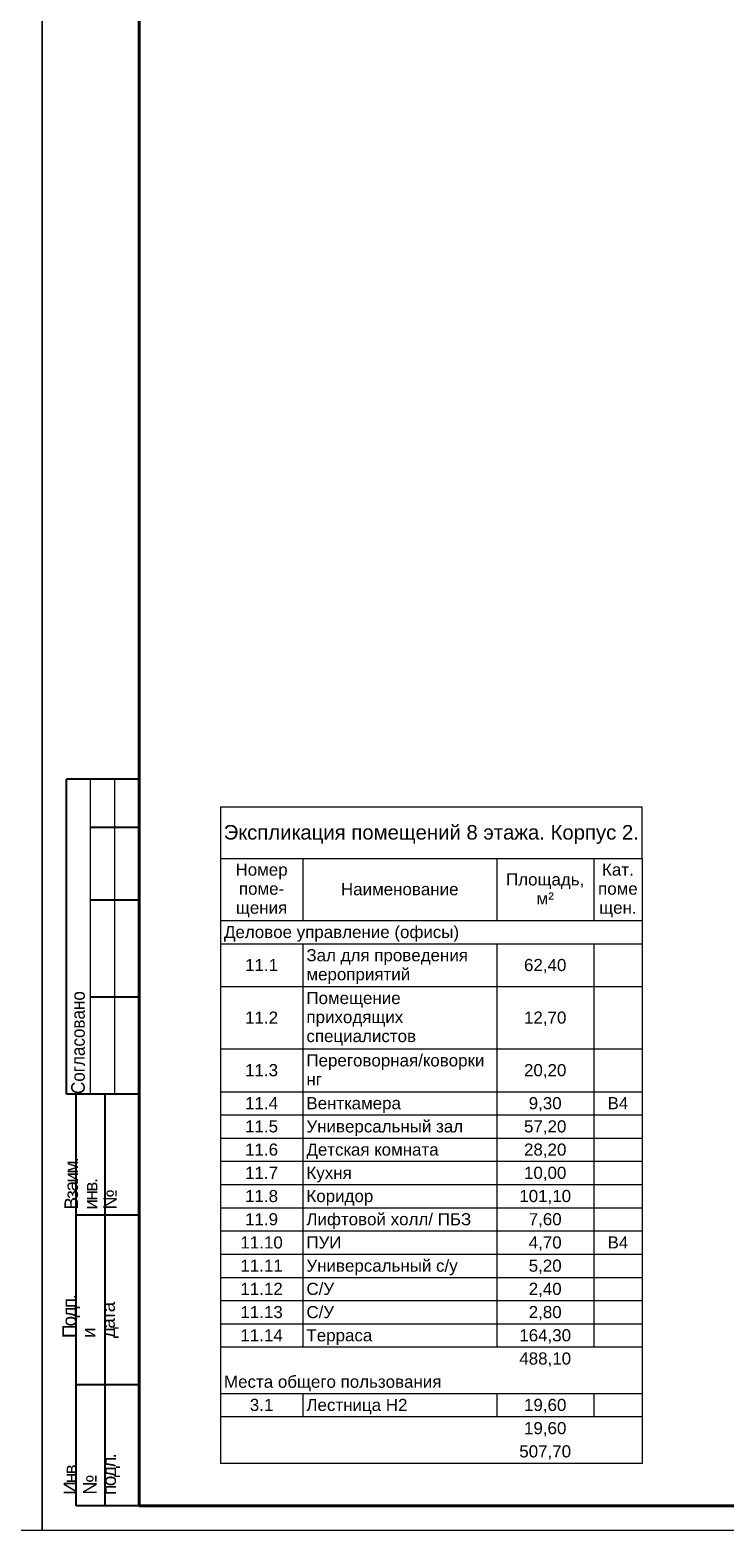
# Model space of a CAD drawing. Header units: millimetres. Extents: x 105028 to 874735, y -568483 to 191941.
# Tile 134 of 135: x 832485 to 846820, y 78334 to 109300. Entities that reach past the tile are written whole.
import ezdxf

# ---------------------------------------------------------------- set-up
doc = ezdxf.new("R2010")
doc.units = ezdxf.units.MM
for name, color, linetype, lineweight in [('A-010-M_LINE-T', 7, 'Continuous', 18), ('format-line3', 7, 'Continuous', 13), ('Z-000-P_SCHED', 7, 'Continuous', 20)]:
    doc.layers.add(name, color=color, linetype=linetype, lineweight=lineweight)
doc.layers.add('формат', color=250, linetype='Continuous')
doc.styles.add('Arial', font='arial.ttf', dxfattribs={"width": 0.9, "height": 699.9999999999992})
doc.styles.add('CP.Text', font='arial.ttf')

# ---------------------------------------------------------------- blocks, each defined once
blk = doc.blocks.new('*U56')
for p, q in [((-400, 155), (-415, 155)), ((-415, 89.99999999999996), (-415, 155)), ((-400, 145), (-410, 145)), ((-400, 130), (-410, 130)), ((-400, 110), (-410, 110)), ((-413, 89.99999999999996), (-415, 89.99999999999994)), ((-413, 4.999999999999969), (-413, 89.99999999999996)), ((-400, 89.99999999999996), (-413, 89.99999999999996)), ((-407, 4.999999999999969), (-407, 89.99999999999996)), ((-400, 64.99999999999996), (-413, 64.99999999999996)), ((-400, 29.99999999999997), (-413, 29.99999999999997)), ((-400, 4.999999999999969), (-413, 4.999999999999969))]:
    blk.add_line(p, q)
at = {"color": 0, "lineweight": 0}
blk.add_lwpolyline([(-420, -1.69149813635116e-14), (6.661338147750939e-14, 6.661338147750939e-14), (-1.377945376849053e-14, 594.0000000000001), (-420.0000000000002, 594.0000000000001)], close=True, dxfattribs=at)
at = {"lineweight": 40}
blk.add_lwpolyline([(-400, 4.999999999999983), (-4.999999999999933, 5.000000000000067), (-5.000000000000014, 589.0000000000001), (-400.0000000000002, 589.0000000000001)], close=True, dxfattribs=at)
at = {"layer": 'format-line3', "linetype": 'ByBlock'}
for p, q in [((-410, 89.99999999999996), (-410, 155)), ((-405, 89.99999999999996), (-405, 155))]:
    blk.add_line(p, q, dxfattribs=at)
at = {"char_height": 2.8, "width": 0.2, "attachment_point": 4, "rotation": 90, "line_spacing_factor": 0.8571428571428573, "style": 'Arial'}
for s, insert in [('{\\W0.45993; }Согласовано', (-412.5827570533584, 89.99999999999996)), ('{\\W0.62543;\\T0.75; \\W1;Взаим. инв. №}', (-410, 66.13970657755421)), ('{\\W0.5838;\\T0.8; \\W1;Подп. и дата}', (-410, 39.6259885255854)), ('{\\W0.5838;\\T0.8; \\W1;Инв. № подл.}', (-409.7725095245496, 7.248463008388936))]:
    blk.add_mtext(s, dxfattribs=dict(at, insert=insert))
at = {"style": 'Arial', "width": 0.9, "flags": 8}
blk.add_attdef('FORMAT', (-36.87188609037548, 1.257088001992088), '', height=2.8, dxfattribs=at)

msp = doc.modelspace()

# ---------------------------------------------------------------- linework, layer by layer
at = {"layer": 'A-010-M_LINE-T'}
for p, q in [((836411.3501264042, 93255.23929527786), (836411.3501264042, 92196.90596194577)), ((845111.3501264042, 93255.23929527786), (836411.3501264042, 93255.23929527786)), ((845111.3501264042, 92196.90596194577), (845111.3501264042, 93255.23929527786)), ((836411.3501264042, 92196.90596194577), (836411.3501264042, 79709.05445702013)), ((836411.3501264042, 92196.90596194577), (845111.3501264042, 92196.90596194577)), ((838111.3501264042, 92196.90596194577), (838111.3501264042, 90909.3669058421)), ((842111.3501264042, 92196.90596194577), (842111.3501264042, 90909.3669058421)), ((844111.3501264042, 92196.90596194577), (844111.3501264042, 90909.3669058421)), ((845111.3501264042, 92196.90596194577), (845111.3501264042, 79709.05445702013)), ((838111.3501264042, 90909.3669058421), (836411.3501264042, 90909.3669058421)), ((842111.3501264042, 90909.3669058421), (838111.3501264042, 90909.3669058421)), ((844111.3501264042, 90909.3669058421), (842111.3501264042, 90909.3669058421)), ((845111.3501264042, 90909.3669058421), (844111.3501264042, 90909.3669058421)), ((838111.3501264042, 90430.18722047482), (836411.3501264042, 90430.18722047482)), ((842111.3501264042, 90430.18722047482), (838111.3501264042, 90430.18722047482)), ((838111.3501264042, 90430.18722047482), (838111.3501264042, 89546.82784973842)), ((844111.3501264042, 90430.18722047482), (842111.3501264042, 90430.18722047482)), ((842111.3501264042, 90430.18722047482), (842111.3501264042, 89546.82784973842)), ((845111.3501264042, 90430.18722047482), (844111.3501264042, 90430.18722047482)), ((844111.3501264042, 90430.18722047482), (844111.3501264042, 89546.82784973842)), ((838111.3501264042, 89546.82784973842), (836411.3501264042, 89546.82784973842)), ((842111.3501264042, 89546.82784973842), (838111.3501264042, 89546.82784973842)), ((838111.3501264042, 89546.82784973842), (838111.3501264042, 88259.2887936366)), ((844111.3501264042, 89546.82784973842), (842111.3501264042, 89546.82784973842)), ((842111.3501264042, 89546.82784973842), (842111.3501264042, 88259.2887936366)), ((845111.3501264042, 89546.82784973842), (844111.3501264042, 89546.82784973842)), ((844111.3501264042, 89546.82784973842), (844111.3501264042, 88259.2887936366)), ((838111.3501264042, 88259.2887936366), (836411.3501264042, 88259.2887936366)), ((842111.3501264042, 88259.2887936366), (838111.3501264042, 88259.2887936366)), ((838111.3501264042, 88259.2887936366), (838111.3501264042, 87375.92942290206)), ((844111.3501264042, 88259.2887936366), (842111.3501264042, 88259.2887936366)), ((842111.3501264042, 88259.2887936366), (842111.3501264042, 87375.92942290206)), ((845111.3501264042, 88259.2887936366), (844111.3501264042, 88259.2887936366)), ((844111.3501264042, 88259.2887936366), (844111.3501264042, 87375.92942290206)), ((838111.3501264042, 87375.92942290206), (836411.3501264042, 87375.92942290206)), ((842111.3501264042, 87375.92942290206), (838111.3501264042, 87375.92942290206)), ((838111.3501264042, 87375.92942290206), (838111.3501264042, 86896.74973753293)), ((844111.3501264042, 87375.92942290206), (842111.3501264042, 87375.92942290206)), ((842111.3501264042, 87375.92942290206), (842111.3501264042, 86896.74973753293)), ((845111.3501264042, 87375.92942290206), (844111.3501264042, 87375.92942290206)), ((844111.3501264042, 87375.92942290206), (844111.3501264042, 86896.74973753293)), ((838111.3501264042, 86896.74973753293), (836411.3501264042, 86896.74973753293)), ((842111.3501264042, 86896.74973753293), (838111.3501264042, 86896.74973753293)), ((838111.3501264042, 86896.74973753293), (838111.3501264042, 86417.57005216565)), ((844111.3501264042, 86896.74973753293), (842111.3501264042, 86896.74973753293)), ((842111.3501264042, 86896.74973753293), (842111.3501264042, 86417.57005216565)), ((845111.3501264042, 86896.74973753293), (844111.3501264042, 86896.74973753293)), ((844111.3501264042, 86896.74973753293), (844111.3501264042, 86417.57005216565)), ((838111.3501264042, 86417.57005216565), (836411.3501264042, 86417.57005216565)), ((842111.3501264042, 86417.57005216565), (838111.3501264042, 86417.57005216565)), ((838111.3501264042, 86417.57005216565), (838111.3501264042, 85938.39036679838)), ((844111.3501264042, 86417.57005216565), (842111.3501264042, 86417.57005216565)), ((842111.3501264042, 86417.57005216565), (842111.3501264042, 85938.39036679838)), ((845111.3501264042, 86417.57005216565), (844111.3501264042, 86417.57005216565)), ((844111.3501264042, 86417.57005216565), (844111.3501264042, 85938.39036679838)), ((838111.3501264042, 85938.39036679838), (836411.3501264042, 85938.39036679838)), ((842111.3501264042, 85938.39036679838), (838111.3501264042, 85938.39036679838)), ((838111.3501264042, 85938.39036679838), (838111.3501264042, 85459.21068143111)), ((844111.3501264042, 85938.39036679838), (842111.3501264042, 85938.39036679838)), ((842111.3501264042, 85938.39036679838), (842111.3501264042, 85459.21068143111)), ((845111.3501264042, 85938.39036679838), (844111.3501264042, 85938.39036679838)), ((844111.3501264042, 85938.39036679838), (844111.3501264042, 85459.21068143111)), ((838111.3501264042, 85459.21068143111), (836411.3501264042, 85459.21068143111)), ((842111.3501264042, 85459.21068143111), (838111.3501264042, 85459.21068143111)), ((838111.3501264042, 85459.21068143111), (838111.3501264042, 84980.03099606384)), ((844111.3501264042, 85459.21068143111), (842111.3501264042, 85459.21068143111)), ((842111.3501264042, 85459.21068143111), (842111.3501264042, 84980.03099606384)), ((845111.3501264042, 85459.21068143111), (844111.3501264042, 85459.21068143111)), ((844111.3501264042, 85459.21068143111), (844111.3501264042, 84980.03099606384)), ((838111.3501264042, 84980.03099606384), (836411.3501264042, 84980.03099606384)), ((842111.3501264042, 84980.03099606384), (838111.3501264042, 84980.03099606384)), ((838111.3501264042, 84980.03099606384), (838111.3501264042, 84500.85131069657)), ((844111.3501264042, 84980.03099606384), (842111.3501264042, 84980.03099606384)), ((842111.3501264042, 84980.03099606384), (842111.3501264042, 84500.85131069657)), ((845111.3501264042, 84980.03099606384), (844111.3501264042, 84980.03099606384)), ((844111.3501264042, 84980.03099606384), (844111.3501264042, 84500.85131069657)), ((838111.3501264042, 84500.85131069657), (836411.3501264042, 84500.85131069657)), ((842111.3501264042, 84500.85131069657), (838111.3501264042, 84500.85131069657)), ((838111.3501264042, 84500.85131069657), (838111.3501264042, 84021.67162532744)), ((844111.3501264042, 84500.85131069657), (842111.3501264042, 84500.85131069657)), ((842111.3501264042, 84500.85131069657), (842111.3501264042, 84021.67162532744)), ((845111.3501264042, 84500.85131069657), (844111.3501264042, 84500.85131069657)), ((844111.3501264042, 84500.85131069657), (844111.3501264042, 84021.67162532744)), ((838111.3501264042, 84021.67162532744), (836411.3501264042, 84021.67162532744)), ((842111.3501264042, 84021.67162532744), (838111.3501264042, 84021.67162532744)), ((838111.3501264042, 84021.67162532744), (838111.3501264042, 83542.49193996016)), ((844111.3501264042, 84021.67162532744), (842111.3501264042, 84021.67162532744)), ((842111.3501264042, 84021.67162532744), (842111.3501264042, 83542.49193996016)), ((845111.3501264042, 84021.67162532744), (844111.3501264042, 84021.67162532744)), ((844111.3501264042, 84021.67162532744), (844111.3501264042, 83542.49193996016)), ((838111.3501264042, 83542.49193996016), (836411.3501264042, 83542.49193996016)), ((842111.3501264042, 83542.49193996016), (838111.3501264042, 83542.49193996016)), ((838111.3501264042, 83542.49193996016), (838111.3501264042, 83063.31225459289)), ((844111.3501264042, 83542.49193996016), (842111.3501264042, 83542.49193996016)), ((842111.3501264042, 83542.49193996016), (842111.3501264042, 83063.31225459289)), ((845111.3501264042, 83542.49193996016), (844111.3501264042, 83542.49193996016)), ((844111.3501264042, 83542.49193996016), (844111.3501264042, 83063.31225459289)), ((838111.3501264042, 83063.31225459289), (836411.3501264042, 83063.31225459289)), ((842111.3501264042, 83063.31225459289), (838111.3501264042, 83063.31225459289)), ((838111.3501264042, 83063.31225459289), (838111.3501264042, 82584.13256922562)), ((844111.3501264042, 83063.31225459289), (842111.3501264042, 83063.31225459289)), ((842111.3501264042, 83063.31225459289), (842111.3501264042, 82584.13256922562)), ((845111.3501264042, 83063.31225459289), (844111.3501264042, 83063.31225459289)), ((844111.3501264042, 83063.31225459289), (844111.3501264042, 82584.13256922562)), ((838111.3501264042, 82584.13256922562), (836411.3501264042, 82584.13256922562)), ((842111.3501264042, 82584.13256922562), (838111.3501264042, 82584.13256922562)), ((838111.3501264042, 82584.13256922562), (838111.3501264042, 82104.95288385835)), ((844111.3501264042, 82584.13256922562), (842111.3501264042, 82584.13256922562)), ((842111.3501264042, 82584.13256922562), (842111.3501264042, 82104.95288385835)), ((845111.3501264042, 82584.13256922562), (844111.3501264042, 82584.13256922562)), ((844111.3501264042, 82584.13256922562), (844111.3501264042, 82104.95288385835)), ((838111.3501264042, 82104.95288385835), (836411.3501264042, 82104.95288385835)), ((842111.3501264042, 82104.95288385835), (838111.3501264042, 82104.95288385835)), ((844111.3501264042, 82104.95288385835), (842111.3501264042, 82104.95288385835)), ((845111.3501264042, 82104.95288385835), (844111.3501264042, 82104.95288385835)), ((838111.3501264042, 81146.59351312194), (836411.3501264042, 81146.59351312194)), ((842111.3501264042, 81146.59351312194), (838111.3501264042, 81146.59351312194)), ((838111.3501264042, 81146.59351312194), (838111.3501264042, 80667.41382775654)), ((844111.3501264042, 81146.59351312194), (842111.3501264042, 81146.59351312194)), ((842111.3501264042, 81146.59351312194), (842111.3501264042, 80667.41382775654)), ((845111.3501264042, 81146.59351312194), (844111.3501264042, 81146.59351312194)), ((844111.3501264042, 81146.59351312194), (844111.3501264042, 80667.41382775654)), ((838111.3501264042, 80667.41382775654), (836411.3501264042, 80667.41382775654)), ((842111.3501264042, 80667.41382775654), (838111.3501264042, 80667.41382775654)), ((844111.3501264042, 80667.41382775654), (842111.3501264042, 80667.41382775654)), ((845111.3501264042, 80667.41382775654), (844111.3501264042, 80667.41382775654)), ((845111.3501264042, 79709.05445702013), (836411.3501264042, 79709.05445702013))]:
    msp.add_line(p, q, dxfattribs=at)

# ---------------------------------------------------------------- block references
at = {"layer": 'формат', "xscale": 100, "yscale": 100, "zscale": 100}
for p in [(832734.7403798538, 78333.92081882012), (874734.7403798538, 78333.92081882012)]:
    msp.add_blockref('*U56', p, dxfattribs=at)

# ---------------------------------------------------------------- texts
at = {"layer": 'Z-000-P_SCHED', "style": 'CP.Text'}
for s, insert, char_height, width, attachment_point, line_spacing_factor in [('Экспликация помещений 8 этажа. Корпус 2.', (840761.3501264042, 92887.16038723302), 299.9999999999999, 10224.67958630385, 2, 0.9417779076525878), ('Номер\\Pпоме-\\Pщения', (837261.3501264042, 92091.55591811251), 250, 1285.516317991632, 2, 0.9417779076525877), ('Кат.\\Pпоме\\Pщен.', (844611.3501264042, 92091.55591811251), 250, 979.4410041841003, 2, 0.9417779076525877), ('Наименование', (840111.3501264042, 91687.37623274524), 250, 2895.472468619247, 2, 0.9417779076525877), ('Площадь,\\Pм\\fArial|b0|i0|c238|p34|;²', (843111.3501264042, 91889.46607542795), 250, 1925.213723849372, 2, 0.9417779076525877), ('Деловое управление (офисы)', (836486.3501264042, 90804.01686200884), 250, 5778.701924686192, 1, 0.9417779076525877), ('11.1', (837261.3501264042, 90122.74733395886), 250, 814.1603347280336, 2, 0.9417779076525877), ('Зал для проведения\\Pмероприятий', (838186.3501264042, 90324.83717664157), 250, 3975.918326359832, 1, 0.9417779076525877), ('62,40', (843111.3501264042, 90122.74733395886), 250, 1046.777573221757, 2, 0.9417779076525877), ('Помещение\\Pприходящих\\Pспециалистов', (838186.3501264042, 89441.47780590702), 250, 2696.523514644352, 1, 0.9417779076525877), ('11.2', (837261.3501264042, 89037.29812053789), 250, 814.1603347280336, 2, 0.9417779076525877), ('12,70', (843111.3501264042, 89037.29812053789), 250, 1046.777573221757, 2, 0.9417779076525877), ('11.3', (837261.3501264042, 87951.84890712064), 250, 814.1603347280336, 2, 0.9417779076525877), ('Переговорная/коворки\\Pнг', (838186.3501264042, 88153.93874980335), 250, 4392.180753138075, 1, 0.9417779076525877), ('20,20', (843111.3501264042, 87951.84890712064), 250, 1046.777573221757, 2, 0.9417779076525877), ('11.4', (837261.3501264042, 87270.5793790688), 250, 814.1603347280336, 2, 0.9417779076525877), ('Венткамера', (838186.3501264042, 87270.5793790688), 250, 2332.293891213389, 1, 0.9417779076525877), ('9,30', (843111.3501264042, 87270.5793790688), 250, 814.1603347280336, 2, 0.9417779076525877), ('В4', (844611.3501264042, 87270.5793790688), 250, 511.1457740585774, 2, 0.9417779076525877), ('11.5', (837261.3501264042, 86791.39969370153), 250, 814.1603347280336, 2, 0.9417779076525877), ('Универсальный зал', (838186.3501264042, 86791.39969370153), 250, 3853.48820083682, 1, 0.9417779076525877), ('57,20', (843111.3501264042, 86791.39969370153), 250, 1046.777573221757, 2, 0.9417779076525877), ('11.6', (837261.3501264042, 86312.2200083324), 250, 814.1603347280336, 2, 0.9417779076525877), ('Детская комната', (838186.3501264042, 86312.2200083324), 250, 3259.70209205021, 1, 0.9417779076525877), ('28,20', (843111.3501264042, 86312.2200083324), 250, 1046.777573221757, 2, 0.9417779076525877), ('11.7', (837261.3501264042, 85833.04032296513), 250, 814.1603347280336, 2, 0.9417779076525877), ('Кухня', (838186.3501264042, 85833.04032296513), 250, 1104.931882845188, 1, 0.9417779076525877), ('10,00', (843111.3501264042, 85833.04032296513), 250, 1046.777573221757, 2, 0.9417779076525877), ('11.8', (837261.3501264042, 85353.86063759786), 250, 814.1603347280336, 2, 0.9417779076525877), ('Коридор', (838186.3501264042, 85353.86063759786), 250, 1646.685188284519, 1, 0.9417779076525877), ('101,10', (843111.3501264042, 85353.86063759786), 250, 1279.394811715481, 2, 0.9417779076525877), ('11.9', (837261.3501264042, 84874.68095223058), 250, 814.1603347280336, 2, 0.9417779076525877), ('Лифтовой холл/ ПБЗ', (838186.3501264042, 84874.68095223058), 250, 4052.437154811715, 1, 0.9417779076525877), ('7,60', (843111.3501264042, 84874.68095223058), 250, 814.1603347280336, 2, 0.9417779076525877), ('11.10', (837261.3501264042, 84395.50126686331), 250, 1046.777573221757, 2, 0.9417779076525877), ('ПУИ', (838186.3501264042, 84395.50126686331), 250, 863.1323849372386, 1, 0.9417779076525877), ('4,70', (843111.3501264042, 84395.50126686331), 250, 814.1603347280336, 2, 0.9417779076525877), ('В4', (844611.3501264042, 84395.50126686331), 250, 511.1457740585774, 2, 0.9417779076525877), ('Универсальный с/у', (838186.3501264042, 83916.32158149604), 250, 3712.693556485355, 1, 0.9417779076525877), ('5,20', (843111.3501264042, 83916.32158149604), 250, 814.1603347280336, 2, 0.9417779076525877), ('11.11', (837261.3501264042, 83916.32158149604), 250, 1046.777573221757, 2, 0.9417779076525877), ('11.12', (837261.3501264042, 83437.14189612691), 250, 1046.777573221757, 2, 0.9417779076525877), ('С/У', (838186.3501264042, 83437.14189612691), 250, 679.4871966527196, 1, 0.9417779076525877), ('2,40', (843111.3501264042, 83437.14189612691), 250, 814.1603347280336, 2, 0.9417779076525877), ('11.13', (837261.3501264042, 82957.9622107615), 250, 1046.777573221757, 2, 0.9417779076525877), ('С/У', (838186.3501264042, 82957.9622107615), 250, 679.4871966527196, 1, 0.9417779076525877), ('2,80', (843111.3501264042, 82957.9622107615), 250, 814.1603347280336, 2, 0.9417779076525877), ('11.14', (837261.3501264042, 82478.78252539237), 250, 1046.777573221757, 2, 0.9417779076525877), ('Терраса', (838186.3501264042, 82478.78252539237), 250, 1625.259916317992, 1, 0.9417779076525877), ('164,30', (843111.3501264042, 82478.78252539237), 250, 1279.394811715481, 2, 0.9417779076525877), ('488,10', (843111.3501264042, 81999.6028400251), 250, 1279.394811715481, 2, 0.9417779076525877), ('Места общего пользования', (836486.3501264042, 81520.42315465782), 250, 5356.317991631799, 1, 0.9417779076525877), ('3.1', (837261.3501264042, 81041.24346928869), 250, 581.5430962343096, 2, 0.9417779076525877), ('Лестница Н2', (838186.3501264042, 81041.24346928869), 250, 2485.331548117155, 1, 0.9417779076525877), ('19,60', (843111.3501264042, 81041.24346928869), 250, 1046.777573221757, 2, 0.9417779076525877), ('19,60', (843111.3501264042, 80562.06378392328), 250, 1046.777573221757, 2, 0.9417779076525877), ('507,70', (843111.3501264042, 80082.88409855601), 250, 1279.394811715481, 2, 0.9417779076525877)]:
    msp.add_mtext(s, dxfattribs=dict(at, insert=insert, char_height=char_height, width=width, attachment_point=attachment_point, line_spacing_factor=line_spacing_factor))

doc.saveas('drawing.dxf')
